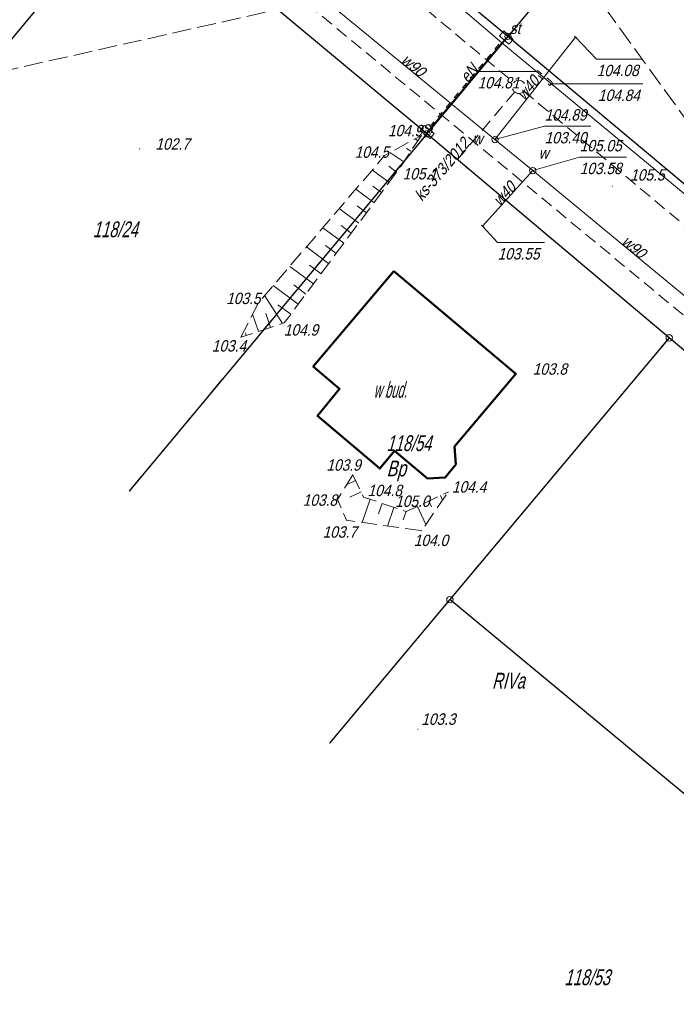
# Model space of a CAD drawing. Extents: x 6530721 to 6531385, y 5978377 to 5979143.
# Tile 3 of 146: x 6531127 to 6531179, y 5978424 to 5978502. Entities that reach past the tile are written whole.
import ezdxf

# ---------------------------------------------------------------- set-up
doc = ezdxf.new("R2010")
doc.units = 0
for name, pattern in [('AB_rokocin 2014-08-13 AC2004$0$0.5_0.5', [1, 0.5, -0.5]), ('AB_rokocin 2014-08-13 AC2004$0$1.0_0.5', [1.5, 1, -0.5]), ('AB_rokocin 2014-08-13 AC2004$0$823-500', [1.75, 1.25, -0.5]), ('AB_rokocin 2014-08-13 AC2004$0$l217_500', [2, 1.5, -0.5]), ('AB_rokocin 2014-08-13 AC2004$0$l219_500', [0])]:
    doc.linetypes.add(name, pattern=pattern)
for name, color, linetype, lineweight in [('AB-wymiarowa', 7, 'Continuous', 30), ('AB_rokocin 2014-08-13 AC2004$0$202-Punkt graniczny stabilizowany trwale', 7, 'Continuous', 18), ('AB_rokocin 2014-08-13 AC2004$0$209-Opis konturu klasyfikacyjnego', 7, 'Continuous', 18), ('AB_rokocin 2014-08-13 AC2004$0$211-Nr działki', 7, 'Continuous', 18), ('AB_rokocin 2014-08-13 AC2004$0$217-Granica konturu klasyfikcyjnego', 7, 'Continuous', 18), ('AB_rokocin 2014-08-13 AC2004$0$219-Linia granicy', 7, 'Continuous', 18), ('AB_rokocin 2014-08-13 AC2004$0$312-Budynek', 7, 'Continuous', 18), ('AB_rokocin 2014-08-13 AC2004$0$621-Punkt rzędnej przewodu-SWPOD', 7, 'Continuous', 18), ('AB_rokocin 2014-08-13 AC2004$0$621-Punkt rzędnej przewodu-SWPOD-Atr2', 7, 'Continuous', 18), ('AB_rokocin 2014-08-13 AC2004$0$621-Punkt rzędnej przewodu-SWPOD-Atr3', 7, 'Continuous', 18), ('AB_rokocin 2014-08-13 AC2004$0$625-Punkt rzędnej przewodu-SEPOD', 7, 'Continuous', 18), ('AB_rokocin 2014-08-13 AC2004$0$625-Punkt rzędnej przewodu-SEPOD-Atr2', 7, 'Continuous', 18), ('AB_rokocin 2014-08-13 AC2004$0$625-Punkt rzędnej przewodu-SEPOD-Atr3', 7, 'Continuous', 18), ('AB_rokocin 2014-08-13 AC2004$0$820-Skarpa nieumocniona', 7, 'Continuous', 18), ('AB_rokocin 2014-08-13 AC2004$0$823-Szczyt skarpy nieumocninej', 7, 'Continuous', 18), ('AB_rokocin 2014-08-13 AC2004$0$824-Podnóże skarpy nieumocninej', 7, 'Continuous', 18), ('AB_rokocin 2014-08-13 AC2004$0$996-Tekst dodatkowy mały', 7, 'Continuous', 18), ('AB_rokocin 2014-08-13 AC2004$0$przepust (powierzchnia)', 7, 'Continuous', 18), ('AB_rokocin 2014-08-13 AC2004$0$przewód elektroenergetyczny (linia)-SEPOD', 7, 'Continuous', 18), ('AB_rokocin 2014-08-13 AC2004$0$przewód elektroenergetyczny (linia)-SEPOD-Atr1', 7, 'Continuous', 18), ('AB_rokocin 2014-08-13 AC2004$0$przewód kanalizacyjny - projektowany (linia)-SK', 7, 'Continuous', 18), ('AB_rokocin 2014-08-13 AC2004$0$przewód kanalizacyjny - projektowany (linia)-SK-Atr1', 7, 'Continuous', 18), ('AB_rokocin 2014-08-13 AC2004$0$przewód wodociągowy (linia)-SW', 7, 'Continuous', 18), ('AB_rokocin 2014-08-13 AC2004$0$przewód wodociągowy (linia)-SW-Atr1', 7, 'Continuous', 18), ('AB_rokocin 2014-08-13 AC2004$0$punkt wysokościowy naturalny', 7, 'Continuous', 18), ('AB_rokocin 2014-08-13 AC2004$0$punkt wysokościowy naturalny-Atr2', 7, 'Continuous', 18), ('AB_rokocin 2014-08-13 AC2004$0$szafa sterownicza (punkt)-SE', 7, 'Continuous', 18), ('AB_rokocin 2014-08-13 AC2004$0$szafa sterownicza (punkt)-SE-Atr17', 7, 'Continuous', 18), ('AB_rokocin 2014-08-13 AC2004$0$właz (punkt)-SW', 7, 'Continuous', 18), ('AB_rokocin 2014-08-13 AC2004$0$właz (punkt)-SW-Atr17', 7, 'Continuous', 18), ('AB_rokocin 2014-08-13 AC2004$0$właz (punkt)-SW-Atr2', 7, 'Continuous', 18), ('AB_rokocin 2014-08-13 AC2004$0$właz (punkt)-SW-Atr3', 7, 'Continuous', 18)]:
    doc.layers.add(name, color=color, linetype=linetype, lineweight=lineweight)
doc.styles.add('AB_rokocin 2014-08-13 AC2004$0$Standard', font='txt')

# ---------------------------------------------------------------- blocks, each defined once
blk = doc.blocks.new('AB_rokocin 2014-08-13 AC2004$0$PW01')
at = {"linetype": 'Continuous', "lineweight": 13}
h = blk.add_hatch(color=0, dxfattribs=at)
edge = h.paths.add_edge_path()
edge.add_arc((0, 0), 0.045, 0, 360)
blk = doc.blocks.new('AB_rokocin 2014-08-13 AC2004$0$US19')
at = {"color": 0, "linetype": 'Continuous', "lineweight": 13}
for p, q in [((-0.5, -0.25), (-0.5, 0.25)), ((-0.5, 0.25), (0.5, 0.25)), ((0.5, -0.25), (0.5, 0.25)), ((-0.5, -0.25), (0.5, -0.25))]:
    blk.add_line(p, q, dxfattribs=at)
blk = doc.blocks.new('AB_rokocin 2014-08-13 AC2004$0$621')
at = {"linetype": 'Continuous', "lineweight": 0}
h = blk.add_hatch(color=0, dxfattribs=at)
edge = h.paths.add_edge_path()
edge.add_arc((0, 0), 0.05, 0, 360)
blk = doc.blocks.new('AB_rokocin 2014-08-13 AC2004$0$US22')
at = {"color": 0, "linetype": 'Continuous', "lineweight": 13}
blk.add_circle((0, 0), 0.25, dxfattribs=at)
blk = doc.blocks.new('AB_rokocin 2014-08-13 AC2004$0$202')
at = {"color": 0, "linetype": 'Continuous', "lineweight": 0}
blk.add_circle((0, 0), 0.25, dxfattribs=at)
blk = doc.blocks.new('AB_rokocin 2014-08-13 AC2004')
at = {"layer": 'AB_rokocin 2014-08-13 AC2004$0$217-Granica konturu klasyfikcyjnego', "color": 3, "linetype": 'AB_rokocin 2014-08-13 AC2004$0$l217_500', "lineweight": 18, "flags": 128}
for points in [[(6531111.586, 5978494.816), (6531169.51, 5978507.84)], [(6531169.51, 5978507.84), (6531190.15, 5978479.37)], [(6531135.474, 5978464.781), (6531158.99, 5978493.01)], [(6531135.474, 5978464.781), (6531158.99, 5978493.01)], [(6531158.99, 5978493.01), (6531178.12, 5978476.89)], [(6531158.99, 5978493.01), (6531178.12, 5978476.89)], [(6531160.8, 5978456.22), (6531178.12, 5978476.89)], [(6531160.8, 5978456.22), (6531178.12, 5978476.89)], [(6531151.3, 5978444.884), (6531160.8, 5978456.22)], [(6531151.3, 5978444.884), (6531160.8, 5978456.22)]]:
    blk.add_lwpolyline(points, dxfattribs=at)
at = {"layer": 'AB_rokocin 2014-08-13 AC2004$0$219-Linia granicy', "color": 92, "linetype": 'AB_rokocin 2014-08-13 AC2004$0$l219_500', "lineweight": 30, "flags": 128}
for points in [[(6531192.9, 5978533.73), (6531165.39, 5978500.7)], [(6531165.39, 5978500.7), (6531142.34, 5978519.89)], [(6531135.94, 5978512.21), (6531116.41, 5978488.75)], [(6531158.99, 5978493.01), (6531135.94, 5978512.21)], [(6531165.39, 5978500.7), (6531158.99, 5978493.01)], [(6531184.55, 5978484.65), (6531165.39, 5978500.7)], [(6531158.99, 5978493.01), (6531135.474, 5978464.781)], [(6531158.99, 5978493.01), (6531135.474, 5978464.781)], [(6531178.12, 5978476.89), (6531158.99, 5978493.01)], [(6531178.12, 5978476.89), (6531158.99, 5978493.01)], [(6531178.12, 5978476.89), (6531160.8, 5978456.22)], [(6531178.12, 5978476.89), (6531160.8, 5978456.22)], [(6531212.55, 5978448.01), (6531178.12, 5978476.89)], [(6531160.8, 5978456.22), (6531151.3, 5978444.884)], [(6531160.8, 5978456.22), (6531151.3, 5978444.884)], [(6531199.33, 5978424.26), (6531160.8, 5978456.22)]]:
    blk.add_lwpolyline(points, dxfattribs=at)
at = {"layer": 'AB_rokocin 2014-08-13 AC2004$0$312-Budynek', "color": 250, "linetype": 'Continuous', "lineweight": 50, "flags": 128}
blk.add_lwpolyline([(6531156.39, 5978482.15), (6531166.02, 5978474.05), (6531161.16, 5978468.3), (6531161.27, 5978466.9), (6531160.43, 5978465.86), (6531159.04, 5978465.78), (6531156.43, 5978467.98), (6531155.26, 5978466.57), (6531150.34, 5978470.73), (6531152.1, 5978472.86), (6531150.01, 5978474.62)], close=True, dxfattribs=at)
at = {"layer": 'AB_rokocin 2014-08-13 AC2004$0$621-Punkt rzędnej przewodu-SWPOD-Atr2', "color": 5, "linetype": 'ByBlock', "flags": 128}
for points in [[(6531170.71, 5978500.65), (6531172.39, 5978498.91), (6531175.977, 5978498.91)], [(6531163.39, 5978485.71), (6531164.57, 5978484.43), (6531168.284, 5978484.43)]]:
    blk.add_lwpolyline(points, dxfattribs=at)
at = {"layer": 'AB_rokocin 2014-08-13 AC2004$0$625-Punkt rzędnej przewodu-SEPOD-Atr2', "color": 1, "linetype": 'ByBlock', "flags": 128}
for points in [[(6531167.66, 5978497.92), (6531166.22, 5978497.94), (6531162.99, 5978497.94)], [(6531168.81, 5978496.96), (6531172.49, 5978496.95), (6531176.051, 5978496.95)]]:
    blk.add_lwpolyline(points, dxfattribs=at)
at = {"layer": 'AB_rokocin 2014-08-13 AC2004$0$820-Skarpa nieumocniona', "color": 252, "linetype": 'Continuous', "lineweight": 18}
for p, q in [((6531158.28, 5978492.46), (6531158.05, 5978492.61)), ((6531157.73, 5978491.63), (6531157.39, 5978491.85)), ((6531157.18, 5978490.79), (6531156.07, 5978491.52)), ((6531156, 5978489.17), (6531154.68, 5978490.16)), ((6531156.6, 5978489.97), (6531155.97, 5978490.45)), ((6531154.81, 5978487.57), (6531153.38, 5978488.63)), ((6531155.41, 5978488.37), (6531154.72, 5978488.88)), ((6531153.61, 5978485.96), (6531152.07, 5978487.11)), ((6531154.21, 5978486.77), (6531153.47, 5978487.32)), ((6531152.42, 5978484.36), (6531150.77, 5978485.59)), ((6531153.02, 5978485.16), (6531152.22, 5978485.76)), ((6531151.22, 5978482.76), (6531149.47, 5978484.07)), ((6531151.82, 5978483.56), (6531150.97, 5978484.19)), ((6531150.03, 5978481.15), (6531148.16, 5978482.54)), ((6531150.63, 5978481.96), (6531149.72, 5978482.63)), ((6531148.83, 5978479.55), (6531146.86, 5978481.02)), ((6531149.43, 5978480.35), (6531148.47, 5978481.07)), ((6531147.58, 5978478.02), (6531146.18, 5978480.22)), ((6531148.24, 5978478.75), (6531147.22, 5978479.5)), ((6531145.68, 5978477.4), (6531145.23, 5978478.77)), ((6531146.63, 5978477.71), (6531146.27, 5978478.81)), ((6531144.73, 5978477.08), (6531144.66, 5978477.3)), ((6531153.35, 5978465.63), (6531152.64, 5978465.29)), ((6531153.79, 5978464.73), (6531152.91, 5978464.3)), ((6531154.5, 5978464.15), (6531153.88, 5978462.32)), ((6531155.45, 5978463.82), (6531155.17, 5978463)), ((6531159.15, 5978464.01), (6531159.36, 5978463.56)), ((6531160.06, 5978464.43), (6531160.23, 5978464.08)), ((6531156.39, 5978463.5), (6531155.89, 5978462.03)), ((6531157.34, 5978463.18), (6531157.12, 5978462.53)), ((6531158.25, 5978463.58), (6531158.91, 5978462.16))]:
    blk.add_line(p, q, dxfattribs=at)
at = {"layer": 'AB_rokocin 2014-08-13 AC2004$0$823-Szczyt skarpy nieumocninej', "color": 252, "linetype": 'AB_rokocin 2014-08-13 AC2004$0$823-500', "lineweight": 18, "flags": 128}
for points in [[(6531158.55, 5978492.88), (6531156.94, 5978490.43), (6531147.73, 5978478.07), (6531144.3, 5978476.94)], [(6531153.13, 5978466.08), (6531153.99, 5978464.32), (6531157.36, 5978463.17), (6531160.66, 5978464.71)]]:
    blk.add_lwpolyline(points, dxfattribs=at)
at = {"layer": 'AB_rokocin 2014-08-13 AC2004$0$824-Podnóże skarpy nieumocninej', "color": 252, "linetype": 'AB_rokocin 2014-08-13 AC2004$0$823-500', "lineweight": 18, "flags": 128}
for points in [[(6531144.3, 5978476.94), (6531145.66, 5978479.62), (6531155.65, 5978491.29), (6531158.55, 5978492.88)], [(6531153.13, 5978466.08), (6531151.93, 5978464.12), (6531152.63, 5978462.49), (6531158.57, 5978461.66), (6531160.66, 5978464.71)]]:
    blk.add_lwpolyline(points, dxfattribs=at)
at = {"layer": 'AB_rokocin 2014-08-13 AC2004$0$przepust (powierzchnia)', "color": 7, "linetype": 'AB_rokocin 2014-08-13 AC2004$0$0.5_0.5', "lineweight": 18, "flags": 128}
blk.add_lwpolyline([(6531159.22, 5978493.56), (6531164.71, 5978500.11), (6531164.82, 5978500.02), (6531159.41, 5978493.49)], dxfattribs=at)
blk.add_lwpolyline([(6531168.9, 5978497.06), (6531168.7, 5978496.83), (6531167.57, 5978497.81), (6531167.73, 5978498.01)], close=True, dxfattribs=at)
at = {"layer": 'AB_rokocin 2014-08-13 AC2004$0$przewód elektroenergetyczny (linia)-SEPOD', "color": 1, "linetype": 'Continuous', "lineweight": 18, "flags": 128}
for points in [[(6531184.24, 5978484.19), (6531164.9, 5978500.2), (6531165.14, 5978500.46), (6531165.26, 5978500.61), (6531165.14, 5978500.46), (6531164.9, 5978500.2), (6531135.74, 5978525.15)], [(6531164.9, 5978500.2), (6531159.16, 5978493.32), (6531159.01, 5978493.15)]]:
    blk.add_lwpolyline(points, dxfattribs=at)
at = {"layer": 'AB_rokocin 2014-08-13 AC2004$0$przewód kanalizacyjny - projektowany (linia)-SK', "color": 32, "linetype": 'AB_rokocin 2014-08-13 AC2004$0$1.0_0.5', "lineweight": 18, "flags": 128}
for points in [[(6531129.03, 5978527.83), (6531165.87, 5978497.03)], [(6531141.47, 5978509.94), (6531190.25, 5978469.59)], [(6531166.63, 5978496.39), (6531224.55, 5978447.99)], [(6531165.93, 5978496.33), (6531161.41, 5978490.97)]]:
    blk.add_lwpolyline(points, dxfattribs=at)
blk.add_lwpolyline([(6531166.56, 5978496.29), (6531166.47, 5978496.23), (6531166.36, 5978496.2), (6531166.25, 5978496.19), (6531166.15, 5978496.2), (6531166.04, 5978496.23), (6531165.95, 5978496.29), (6531165.86, 5978496.36), (6531165.8, 5978496.45), (6531165.75, 5978496.54), (6531165.73, 5978496.65), (6531165.73, 5978496.76), (6531165.75, 5978496.87), (6531165.8, 5978496.97), (6531165.86, 5978497.06), (6531165.94, 5978497.13), (6531166.03, 5978497.19), (6531166.14, 5978497.22), (6531166.25, 5978497.23), (6531166.35, 5978497.22), (6531166.46, 5978497.19), (6531166.55, 5978497.13), (6531166.64, 5978497.06), (6531166.7, 5978496.97), (6531166.75, 5978496.88), (6531166.77, 5978496.77), (6531166.77, 5978496.66), (6531166.75, 5978496.55), (6531166.7, 5978496.45), (6531166.64, 5978496.36)], close=True, dxfattribs=at)
at = {"layer": 'AB_rokocin 2014-08-13 AC2004$0$przewód wodociągowy (linia)-SW', "color": 5, "linetype": 'Continuous', "lineweight": 18, "flags": 128}
for points in [[(6531144.05, 5978509.28), (6531151.02, 5978503.51), (6531164.36, 5978492.55)], [(6531164.36, 5978492.55), (6531170.71, 5978500.65)], [(6531170.63, 5978500.72), (6531170.81, 5978500.58)], [(6531164.36, 5978492.55), (6531167.35, 5978490.1)], [(6531167.35, 5978490.1), (6531163.39, 5978485.71)], [(6531167.35, 5978490.1), (6531179.01, 5978480.47), (6531192.28, 5978469.13)], [(6531163.3, 5978485.78), (6531163.48, 5978485.64)]]:
    blk.add_lwpolyline(points, dxfattribs=at)
at = {"layer": 'AB_rokocin 2014-08-13 AC2004$0$właz (punkt)-SW-Atr2', "color": 5, "linetype": 'ByBlock', "flags": 128}
for points in [[(6531164.36, 5978492.55), (6531168.28, 5978493.6), (6531171.93, 5978493.6)], [(6531167.35, 5978490.1), (6531171.05, 5978491.17), (6531174.739, 5978491.17)]]:
    blk.add_lwpolyline(points, dxfattribs=at)
at = {"layer": 'AB_rokocin 2014-08-13 AC2004$0$202-Punkt graniczny stabilizowany trwale', "color": 7, "linetype": 'Continuous', "lineweight": 18, "rotation": 171.887}
for p in [(6531165.39, 5978500.7), (6531158.99, 5978493.01), (6531178.12, 5978476.89), (6531160.8, 5978456.22)]:
    blk.add_blockref('AB_rokocin 2014-08-13 AC2004$0$202', p, dxfattribs=at)
at = {"layer": 'AB_rokocin 2014-08-13 AC2004$0$621-Punkt rzędnej przewodu-SWPOD', "color": 5, "linetype": 'Continuous', "lineweight": 18}
for p in [(6531170.71, 5978500.65), (6531163.39, 5978485.71)]:
    blk.add_blockref('AB_rokocin 2014-08-13 AC2004$0$621', p, dxfattribs=at)
at = {"layer": 'AB_rokocin 2014-08-13 AC2004$0$625-Punkt rzędnej przewodu-SEPOD', "color": 1, "linetype": 'Continuous', "lineweight": 18}
for p in [(6531167.66, 5978497.92), (6531168.81, 5978496.96)]:
    blk.add_blockref('AB_rokocin 2014-08-13 AC2004$0$621', p, dxfattribs=at)
at = {"layer": 'AB_rokocin 2014-08-13 AC2004$0$punkt wysokościowy naturalny', "color": 7, "linetype": 'Continuous', "lineweight": 13}
for p in [(6531158.55, 5978492.88), (6531136.29, 5978491.82), (6531155.65, 5978491.29), (6531156.94, 5978490.43), (6531173.63, 5978488.88), (6531145.66, 5978479.62), (6531147.73, 5978478.07), (6531144.3, 5978476.94), (6531166.01, 5978474.06), (6531153.13, 5978466.08), (6531160.66, 5978464.71), (6531151.93, 5978464.12), (6531153.99, 5978464.32), (6531157.36, 5978463.17), (6531152.63, 5978462.49), (6531158.57, 5978461.66), (6531158.28, 5978445.98)]:
    blk.add_blockref('AB_rokocin 2014-08-13 AC2004$0$PW01', p, dxfattribs=at)
at = {"layer": 'AB_rokocin 2014-08-13 AC2004$0$szafa sterownicza (punkt)-SE', "color": 7, "linetype": 'Continuous', "lineweight": 18}
for p, rotation in [((6531165.26, 5978500.61), 138.366), ((6531159.01, 5978493.15), 142.524)]:
    blk.add_blockref('AB_rokocin 2014-08-13 AC2004$0$US19', p, dxfattribs=dict(at, rotation=rotation))
at = {"layer": 'AB_rokocin 2014-08-13 AC2004$0$właz (punkt)-SW', "color": 7, "linetype": 'Continuous', "lineweight": 18}
for p in [(6531164.36, 5978492.55), (6531167.35, 5978490.1)]:
    blk.add_blockref('AB_rokocin 2014-08-13 AC2004$0$US22', p, dxfattribs=at)
at = {"layer": 'AB_rokocin 2014-08-13 AC2004$0$209-Opis konturu klasyfikacyjnego', "color": 3, "linetype": 'Continuous', "lineweight": 20, "style": 'AB_rokocin 2014-08-13 AC2004$0$Standard', "oblique": 15}
for s, width, p in [('Bp', 0.75, (6531155.8, 5978465.95)), ('RIVa', 0.693, (6531164.13, 5978449.19))]:
    blk.add_text(s, height=1.25, dxfattribs=dict(at, width=width)).set_placement(p)
at = {"layer": 'AB_rokocin 2014-08-13 AC2004$0$211-Nr działki', "color": 92, "linetype": 'Continuous', "lineweight": 30, "style": 'AB_rokocin 2014-08-13 AC2004$0$Standard', "oblique": 15}
for s, width, p in [('118/24', 0.692, (6531132.61, 5978484.84)), ('118/54', 0.688, (6531155.8, 5978467.95)), ('118/53', 0.703, (6531169.84, 5978425.77))]:
    blk.add_text(s, height=1.25, dxfattribs=dict(at, width=width)).set_placement(p)
at = {"layer": 'AB_rokocin 2014-08-13 AC2004$0$621-Punkt rzędnej przewodu-SWPOD-Atr3', "color": 5, "linetype": 'ByBlock', "lineweight": 20, "style": 'AB_rokocin 2014-08-13 AC2004$0$Standard', "oblique": 15, "width": 0.9}
for s, p in [('104.08', (6531172.39, 5978497.56)), ('103.55', (6531164.57, 5978483.08))]:
    blk.add_text(s, height=0.9, dxfattribs=at).set_placement(p)
at = {"layer": 'AB_rokocin 2014-08-13 AC2004$0$625-Punkt rzędnej przewodu-SEPOD-Atr3', "color": 1, "linetype": 'ByBlock', "lineweight": 20, "style": 'AB_rokocin 2014-08-13 AC2004$0$Standard', "oblique": 15, "width": 0.9}
for s, p in [('104.81', (6531162.99, 5978496.59)), ('104.84', (6531172.49, 5978495.6))]:
    blk.add_text(s, height=0.9, dxfattribs=at).set_placement(p)
at = {"layer": 'AB_rokocin 2014-08-13 AC2004$0$996-Tekst dodatkowy mały', "color": 7, "linetype": 'Continuous', "lineweight": 20, "style": 'AB_rokocin 2014-08-13 AC2004$0$Standard', "oblique": 15, "width": 0.531}
blk.add_text('w bud.', height=1.25, dxfattribs=at).set_placement((6531154.77, 5978472.16))
at = {"layer": 'AB_rokocin 2014-08-13 AC2004$0$przewód elektroenergetyczny (linia)-SEPOD-Atr1', "color": 1, "linetype": 'ByBlock', "lineweight": 20, "style": 'AB_rokocin 2014-08-13 AC2004$0$Standard', "oblique": 15, "width": 0.9}
blk.add_text('eN', height=0.9, rotation=50.931, dxfattribs=at).set_placement((6531162.21, 5978496.98))
at = {"layer": 'AB_rokocin 2014-08-13 AC2004$0$przewód kanalizacyjny - projektowany (linia)-SK-Atr1', "color": 34, "linetype": 'ByBlock', "lineweight": 20, "style": 'AB_rokocin 2014-08-13 AC2004$0$Standard', "oblique": 15, "width": 0.9}
blk.add_text('ks-373/2012', height=0.9, rotation=49.879, dxfattribs=at).set_placement((6531158.59, 5978487.62))
at = {"layer": 'AB_rokocin 2014-08-13 AC2004$0$przewód wodociągowy (linia)-SW-Atr1', "color": 5, "linetype": 'ByBlock', "lineweight": 20, "style": 'AB_rokocin 2014-08-13 AC2004$0$Standard', "oblique": 15, "width": 0.9}
for s, rotation, p in [('w90', 320.594, (6531156.87, 5978498.7)), ('w40', 51.905, (6531166.72, 5978495.56)), ('w40', 47.948, (6531164.76, 5978487.23)), ('w90', 320.446, (6531174.28, 5978484.37))]:
    blk.add_text(s, height=0.9, rotation=rotation, dxfattribs=at).set_placement(p)
at = {"layer": 'AB_rokocin 2014-08-13 AC2004$0$punkt wysokościowy naturalny-Atr2', "color": 252, "linetype": 'ByBlock', "lineweight": 20, "style": 'AB_rokocin 2014-08-13 AC2004$0$Standard', "oblique": 15, "width": 0.9}
for s, p in [('104.9', (6531155.91, 5978492.81)), ('102.7', (6531137.55, 5978491.75)), ('104.5', (6531153.28, 5978491.11)), ('105.1', (6531157.07, 5978489.4)), ('105.5', (6531175.04, 5978489.31)), ('103.5', (6531143.14, 5978479.56)), ('104.9', (6531147.69, 5978477.07)), ('103.4', (6531142, 5978475.81)), ('103.8', (6531167.34, 5978473.98)), ('103.9', (6531151.05, 5978466.4)), ('104.8', (6531154.3, 5978464.39)), ('104.4', (6531160.96, 5978464.67)), ('103.8', (6531149.18, 5978463.63)), ('105.0', (6531156.48, 5978463.54)), ('103.7', (6531150.75, 5978461.11)), ('104.0', (6531157.95, 5978460.45)), ('103.3', (6531158.54, 5978446.33))]:
    blk.add_text(s, height=0.9, dxfattribs=at).set_placement(p)
at = {"layer": 'AB_rokocin 2014-08-13 AC2004$0$szafa sterownicza (punkt)-SE-Atr17', "color": 7, "linetype": 'ByBlock', "lineweight": 20, "style": 'AB_rokocin 2014-08-13 AC2004$0$Standard', "oblique": 15, "width": 0.9}
for p in [(6531165.53, 5978500.89), (6531158.65, 5978493.07)]:
    blk.add_text('st', height=0.9, dxfattribs=at).set_placement(p)
at = {"layer": 'AB_rokocin 2014-08-13 AC2004$0$właz (punkt)-SW-Atr17', "color": 5, "linetype": 'ByBlock', "lineweight": 20, "style": 'AB_rokocin 2014-08-13 AC2004$0$Standard', "oblique": 15, "width": 0.9}
for p in [(6531162.59, 5978492.17), (6531167.81, 5978491.05)]:
    blk.add_text('w', height=0.9, dxfattribs=at).set_placement(p)
at = {"layer": 'AB_rokocin 2014-08-13 AC2004$0$właz (punkt)-SW-Atr2', "color": 5, "linetype": 'ByBlock', "lineweight": 20, "style": 'AB_rokocin 2014-08-13 AC2004$0$Standard', "oblique": 15, "width": 0.9}
for s, p in [('104.89', (6531168.28, 5978494.05)), ('105.05', (6531171.05, 5978491.62))]:
    blk.add_text(s, height=0.9, dxfattribs=at).set_placement(p)
at = {"layer": 'AB_rokocin 2014-08-13 AC2004$0$właz (punkt)-SW-Atr3', "color": 5, "linetype": 'ByBlock', "lineweight": 20, "style": 'AB_rokocin 2014-08-13 AC2004$0$Standard', "oblique": 15, "width": 0.9}
for s, p in [('103.40', (6531168.28, 5978492.25)), ('103.58', (6531171.05, 5978489.82))]:
    blk.add_text(s, height=0.9, dxfattribs=at).set_placement(p)

msp = doc.modelspace()

# ---------------------------------------------------------------- block references
at = {"layer": 'AB-wymiarowa'}
msp.add_blockref('AB_rokocin 2014-08-13 AC2004', (0, 0), dxfattribs=at)

doc.saveas('drawing.dxf')
